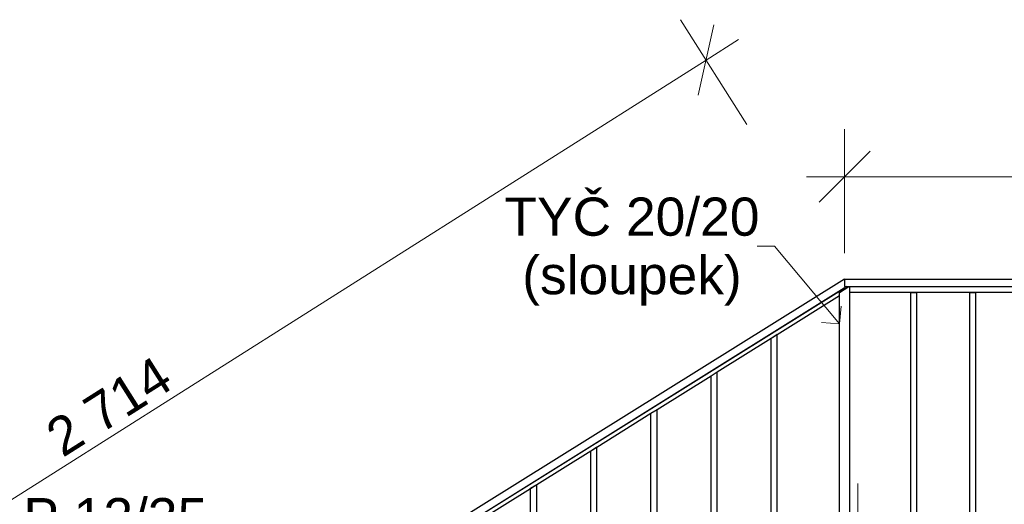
# Model space of a CAD drawing. Header units: millimetres. Extents: x -11934 to 16012, y -44210 to -5230.
# Tile 5 of 7: x 12135 to 14068, y -40824 to -39873. Entities that reach past the tile are written whole.
import ezdxf

# ---------------------------------------------------------------- set-up
doc = ezdxf.new("R2010")
doc.units = ezdxf.units.MM
doc.header["$MEASUREMENT"] = 0
doc.linetypes.add('Wipeout_Contour', pattern=[1000, 0, -1000])
for name, color, linetype in [('A-A4_POHLED ZÁPADNÍ_1_Anotace - SP', 7, 'Continuous'), ('A-A4_POHLED ZÁPADNÍ_1_Kóty - SP', 7, 'Continuous'), ('A-A4_POHLED ZÁPADNÍ_1_Nové_Interiér - schodiště', 7, 'Continuous'), ('A-A4_POHLED ZÁPADNÍ_1_Nové_Výplně - Povrchové', 7, 'Continuous')]:
    doc.layers.add(name, color=color, linetype=linetype)
doc.styles.add('GENEROVANÝ_STYL_1', font='txt')
doc.styles.add('GENEROVANÝ_STYL_2', font='txt')

msp = doc.modelspace()

# ---------------------------------------------------------------- linework, layer by layer
at = {"layer": 'A-A4_POHLED ZÁPADNÍ_1_Anotace - SP', "color": 154, "linetype": 'Continuous', "lineweight": 13}
msp.add_line((13617, -40317.5), (13582.9, -40317.5), dxfattribs=at)
at = {"layer": 'A-A4_POHLED ZÁPADNÍ_1_Kóty - SP', "color": 154, "linetype": 'Continuous', "lineweight": 13}
for p, q in [((13562.8, -40078.9), (13432.5, -39872.9)), ((13467.1, -40021.1), (13498.1, -39883.1)), ((13482.6, -39952.1), (13546, -39912)), ((13754.5, -40331.2), (13754.5, -40087.5)), ((13804.5, -40131.2), (13704.5, -40231.3)), ((13679.5, -40181.3), (13754.5, -40181.2)), ((13754.5, -40181.2), (15401.2, -40181)), ((13780.7, -41027.5), (13780.7, -40783.8))]:
    msp.add_line(p, q, dxfattribs=at)

# ---------------------------------------------------------------- wipeouts: each hides what was drawn before it
at = {"color": 254, "linetype": 'Wipeout_Contour', "lineweight": 0, "ltscale": 171769.24863}
msp.add_wipeout([(13754.5, -40397), (15376.3, -40397), (15376.3, -40382), (13754.5, -40382)], dxfattribs=at).dxf.layer = 'A-A4_POHLED ZÁPADNÍ_1_Nové_Výplně - Povrchové'
at = {"color": 254, "linetype": 'Wipeout_Contour', "lineweight": 0, "ltscale": 172475.571997}
msp.add_wipeout([(13884.4, -41232), (13896.4, -41232), (13896.4, -40408.2), (13884.4, -40408.2)], dxfattribs=at).dxf.layer = 'A-A4_POHLED ZÁPADNÍ_1_Nové_Výplně - Povrchové'
at = {"color": 254, "linetype": 'Wipeout_Contour', "lineweight": 0, "ltscale": 172625.404239}
msp.add_wipeout([(14000.2, -41232), (14012.2, -41232), (14012.2, -40408.2), (14000.2, -40408.2)], dxfattribs=at).dxf.layer = 'A-A4_POHLED ZÁPADNÍ_1_Nové_Výplně - Povrchové'

# ---------------------------------------------------------------- next in the draw order: wipeouts: each hides what was drawn before it
at = {"color": 254, "linetype": 'Wipeout_Contour', "lineweight": 0, "ltscale": 214728.00957}
msp.add_wipeout([(11470.7, -41806.9), (11478.6, -41819.6), (13758.9, -40397), (13754.5, -40397), (13754.5, -40382)], dxfattribs=at).dxf.layer = 'A-A4_POHLED ZÁPADNÍ_1_Nové_Výplně - Povrchové'

# ---------------------------------------------------------------- next in the draw order: linework, layer by layer
at = {"layer": 'A-A4_POHLED ZÁPADNÍ_1_Nové_Interiér - schodiště', "color": 1, "linetype": 'Continuous', "lineweight": 25}
for q in [(13754.5, -40382), (15376.3, -40382)]:
    msp.add_line((13754.5, -40382), q, dxfattribs=at)

# ---------------------------------------------------------------- next in the draw order: wipeouts: each hides what was drawn before it
at = {"color": 254, "linetype": 'Wipeout_Contour', "lineweight": 0, "ltscale": 215061.969967}
msp.add_wipeout([(13744.6, -41288.2), (13764.6, -41275.7), (13764.6, -40397), (13762.6, -40397), (13744.6, -40408.2)], dxfattribs=at).dxf.layer = 'A-A4_POHLED ZÁPADNÍ_1_Nové_Výplně - Povrchové'
at = {"color": 254, "linetype": 'Wipeout_Contour', "lineweight": 0, "ltscale": 172424.165595}
msp.add_wipeout([(13610.5, -41306.9), (13622.5, -41299.4), (13622.5, -40490.6), (13610.5, -40498.1)], dxfattribs=at).dxf.layer = 'A-A4_POHLED ZÁPADNÍ_1_Nové_Výplně - Povrchové'
at = {"color": 254, "linetype": 'Wipeout_Contour', "lineweight": 0, "ltscale": 172555.414003}
msp.add_wipeout([(13492.4, -41380.6), (13504.4, -41373.1), (13504.4, -40564.3), (13492.4, -40571.8)], dxfattribs=at).dxf.layer = 'A-A4_POHLED ZÁPADNÍ_1_Nové_Výplně - Povrchové'
at = {"color": 254, "linetype": 'Wipeout_Contour', "lineweight": 0, "ltscale": 172688.358082}
msp.add_wipeout([(13374.3, -41454.2), (13386.3, -41446.7), (13386.3, -40638), (13374.3, -40645.4)], dxfattribs=at).dxf.layer = 'A-A4_POHLED ZÁPADNÍ_1_Nové_Výplně - Povrchové'
at = {"color": 254, "linetype": 'Wipeout_Contour', "lineweight": 0, "ltscale": 172822.993922}
msp.add_wipeout([(13256.2, -41527.9), (13268.2, -41520.4), (13268.2, -40711.6), (13256.2, -40719.1)], dxfattribs=at).dxf.layer = 'A-A4_POHLED ZÁPADNÍ_1_Nové_Výplně - Povrchové'
at = {"color": 254, "linetype": 'Wipeout_Contour', "lineweight": 0, "ltscale": 172959.317571}
msp.add_wipeout([(13138.1, -41601.6), (13150.1, -41594.1), (13150.1, -40785.3), (13138.1, -40792.8)], dxfattribs=at).dxf.layer = 'A-A4_POHLED ZÁPADNÍ_1_Nové_Výplně - Povrchové'

# ---------------------------------------------------------------- next in the draw order: wipeouts: each hides what was drawn before it
at = {"color": 254, "linetype": 'Wipeout_Contour', "lineweight": 0, "ltscale": 170708.48537}
msp.add_wipeout([(13758.9, -40397), (13754.6, -40399.7), (13754.6, -40402), (13762.6, -40397)], dxfattribs=at).dxf.layer = 'A-A4_POHLED ZÁPADNÍ_1_Nové_Výplně - Povrchové'

# ---------------------------------------------------------------- next in the draw order: wipeouts: each hides what was drawn before it
at = {"color": 254, "linetype": 'Wipeout_Contour', "lineweight": 0, "ltscale": 3571566.342677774}
msp.add_wipeout([(11467.5, -41821.8), (11470.7, -41826.9), (11479.7, -41821.3), (11480.7, -41820.6), (11480.7, -41827.7), (11602.8, -41751.5), (11602.8, -41750.7), (11614.8, -41743.2), (11614.8, -41744.1), (11720.9, -41677.9), (11720.9, -41677), (11732.9, -41669.5), (11732.9, -41670.4), (11839, -41604.2), (11839, -41603.3), (11851, -41595.8), (11851, -41596.7), (11957.1, -41530.5), (11957.1, -41529.6), (11969.1, -41522.1), (11969.1, -41523), (12075.2, -41456.8), (12075.2, -41455.9), (12087.2, -41448.5), (12087.2, -41449.3), (12193.3, -41383.1), (12193.3, -41382.3), (12205.3, -41374.8), (12205.3, -41375.6), (12311.4, -41309.4), (12311.4, -41308.6), (12323.4, -41301.1), (12323.4, -41302), (12429.5, -41235.8), (12429.5, -41234.9), (12441.5, -41227.4), (12441.5, -41228.3), (12547.6, -41162.1), (12547.6, -41161.2), (12559.6, -41153.7), (12559.6, -41154.6), (12665.7, -41088.4), (12665.7, -41087.5), (12677.7, -41080), (12677.7, -41080.9), (12783.8, -41014.7), (12783.8, -41013.9), (12795.8, -41006.4), (12795.8, -41007.2), (12901.9, -40941), (12901.9, -40940.2), (12913.9, -40932.7), (12913.9, -40933.5), (13020, -40867.4), (13020, -40866.5), (13032, -40859), (13032, -40859.9), (13138.1, -40793.7), (13138.1, -40792.8), (13150.1, -40785.3), (13150.1, -40786.2), (13256.2, -40720), (13256.2, -40719.1), (13268.2, -40711.6), (13268.2, -40712.5), (13374.3, -40646.3), (13374.3, -40645.4), (13386.3, -40638), (13386.3, -40638.8), (13492.4, -40572.6), (13492.4, -40571.8), (13504.4, -40564.3), (13504.4, -40565.1), (13610.5, -40498.9), (13610.5, -40498.1), (13622.5, -40490.6), (13622.5, -40491.5), (13744.6, -40415.3), (13744.6, -40408.2), (13754.6, -40402), (13753.5, -40400.3), (11478.6, -41819.6), (11476.5, -41816.2)], dxfattribs=at).dxf.layer = 'A-A4_POHLED ZÁPADNÍ_1_Nové_Výplně - Povrchové'
at = {"color": 254, "linetype": 'Wipeout_Contour', "lineweight": 0, "ltscale": 171824.626115}
msp.add_wipeout([(15376.3, -40397), (13764.6, -40397), (13764.6, -40408), (15376.3, -40408)], dxfattribs=at).dxf.layer = 'A-A4_POHLED ZÁPADNÍ_1_Nové_Výplně - Povrchové'

# ---------------------------------------------------------------- next in the draw order: linework, layer by layer
at = {"layer": 'A-A4_POHLED ZÁPADNÍ_1_Anotace - SP', "color": 154, "linetype": 'Continuous', "lineweight": 13}
for q in [(13617, -40317.5), (13747.7, -40435.1), (13709.3, -40467.2)]:
    msp.add_line((13744.5, -40470.3), q, dxfattribs=at)
at = {"layer": 'A-A4_POHLED ZÁPADNÍ_1_Kóty - SP', "color": 154, "linetype": 'Continuous', "lineweight": 13}
msp.add_line((11188.7, -41403.3), (13482.6, -39952.1), dxfattribs=at)
at = {"layer": 'A-A4_POHLED ZÁPADNÍ_1_Nové_Interiér - schodiště', "color": 1, "linetype": 'Continuous', "lineweight": 25}
for p, q in [((13754.5, -40382), (11470.7, -41806.9)), ((13754.6, -40382), (11470.7, -41806.9)), ((13754.5, -40382), (13754.5, -40397)), ((13758.9, -40397), (11478.6, -41819.6)), ((13744.6, -40408.2), (13762.6, -40397)), ((13754.6, -40402), (13753.5, -40400.3)), ((13754.5, -40397), (15376.3, -40397)), ((13754.6, -40399.7), (13754.6, -40402)), ((13754.6, -40402), (13754.6, -40402)), ((13764.6, -41275.7), (13764.6, -40397)), ((13744.6, -40415.3), (13622.5, -40491.5)), ((13744.5, -41216.1), (13744.5, -40415.3)), ((13744.6, -41288.2), (13744.6, -40408.2)), ((13764.6, -40408), (15376.3, -40408)), ((13884.4, -40408.2), (13896.4, -40408.2)), ((13884.4, -41226), (13884.4, -40408.2)), ((13896.4, -41232), (13896.4, -40408.2)), ((14000.2, -40408.2), (14012.2, -40408.2)), ((14000.2, -41226), (14000.2, -40408.2)), ((14012.2, -41232), (14012.2, -40408.2)), ((13610.5, -40498.9), (13504.4, -40565.1)), ((13610.5, -40498.1), (13622.5, -40490.6)), ((13622.5, -40491.5), (13610.5, -40498.9)), ((13610.5, -41306.9), (13610.5, -40498.1)), ((13610.5, -41299.8), (13610.5, -40499)), ((13622.5, -40491.5), (13622.5, -40490.6)), ((13622.5, -41292.3), (13622.5, -40491.5)), ((13492.4, -40572.6), (13386.3, -40638.8)), ((13492.4, -40571.8), (13504.4, -40564.3)), ((13504.4, -40565.1), (13492.4, -40572.6)), ((13492.4, -41380.6), (13492.4, -40571.8)), ((13492.4, -41373.5), (13492.4, -40572.6)), ((13504.4, -40565.1), (13504.4, -40564.3)), ((13504.4, -41366), (13504.4, -40565.1)), ((13374.3, -40646.3), (13268.2, -40712.5)), ((13374.3, -40645.4), (13386.3, -40638)), ((13386.3, -40638.8), (13374.3, -40646.3)), ((13374.3, -41454.2), (13374.3, -40645.4)), ((13374.3, -41447.2), (13374.3, -40646.3)), ((13386.3, -40638.8), (13386.3, -40638)), ((13386.3, -41439.7), (13386.3, -40638.8)), ((13256.2, -40719.1), (13268.2, -40711.6)), ((13268.2, -40712.5), (13268.2, -40711.6)), ((13256.2, -40720), (13150.1, -40786.2)), ((13268.2, -40712.5), (13256.2, -40720)), ((13256.2, -41527.9), (13256.2, -40719.1)), ((13256.2, -41520.8), (13256.2, -40720)), ((13268.2, -41513.4), (13268.2, -40712.5)), ((13138.1, -40792.8), (13150.1, -40785.3)), ((13150.1, -40786.2), (13138.1, -40793.7)), ((13150.1, -40786.2), (13150.1, -40785.3)), ((13150.1, -41587), (13150.1, -40786.2)), ((13138.1, -40793.7), (13032, -40859.9)), ((13138.1, -41601.6), (13138.1, -40792.8)), ((13138.1, -41594.5), (13138.1, -40793.7))]:
    msp.add_line(p, q, dxfattribs=at)

# ---------------------------------------------------------------- next in the draw order: texts
at = {"layer": 'A-A4_POHLED ZÁPADNÍ_1_Anotace - SP', "color": 154, "linetype": 'Continuous', "lineweight": 13, "char_height": 75, "attachment_point": 5, "style": 'GENEROVANÝ_STYL_1'}
for s, insert, line_spacing_factor in [('\\A1;{\\pqc;\\fArial|b0|i0|c238|p38;TYČ 20/20\\P\\pqc;\\fArial|b0|i0|c238|p38;(\\fArial|b0|i0|c238|p38;sloupek\\fArial|b0|i0|c238|p38;)}', (13337.1, -40328.3), 0.918698), ('\\A1;{\\pqc;\\fArial|b0|i0|c238|p38;P 12/\\fArial|b0|i0|c238|p38;35\\P\\pqc;\\fArial|b0|i0|c238|p38;(madlo)}', (12322.6, -40918.5), 0.92221)]:
    msp.add_mtext(s, dxfattribs=dict(at, insert=insert, line_spacing_factor=line_spacing_factor))
at = {"layer": 'A-A4_POHLED ZÁPADNÍ_1_Kóty - SP', "color": 154, "linetype": 'Continuous', "lineweight": 13, "insert": (12219.3, -40733.6), "char_height": 75, "width": 256.457, "attachment_point": 7, "rotation": 32.318, "style": 'GENEROVANÝ_STYL_2'}
msp.add_mtext('\\A1;{\\pql;\\fArial|b0|i0|c0|p38;2\xa0714}', dxfattribs=at)

doc.saveas('drawing.dxf')
